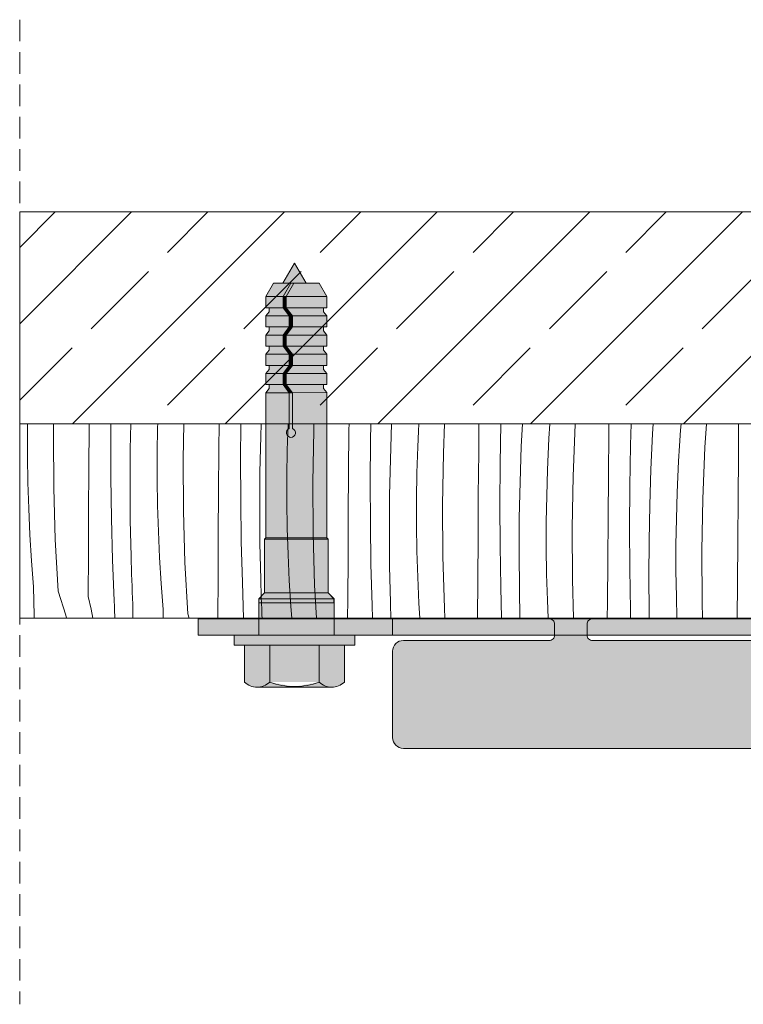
# Model space of a CAD drawing. Header units: millimetres. Extents: x -7814 to 55813, y 465 to 25965.
# Tile 85 of 112: x 47588 to 48258, y 17603 to 18515. Entities that reach past the tile are written whole.
import ezdxf

# ---------------------------------------------------------------- set-up
doc = ezdxf.new("R2010")
doc.units = ezdxf.units.MM
doc.linetypes.add('Hidden Line', pattern=[30, 20, -10])
for name, color, linetype, lineweight in [('2D - Ogolne2', 251, 'Continuous', 15), ('2D Drafting - General102', 254, 'Continuous', 13), ('2D Drafting - General121', 255, 'Continuous', 0), ('2D Drafting - General2', 251, 'Continuous', 15), ('2D Drafting - General81', 251, 'Continuous', 20)]:
    doc.layers.add(name, color=color, linetype=linetype, lineweight=lineweight)

# ---------------------------------------------------------------- blocks, each defined once
blk = doc.blocks.new('*X6')
at = {"layer": '2D Drafting - General81', "linetype": 'Continuous'}
for p, q in [((-50723.04, 70369.03), (-50722.94, 70375.19)), ((-50699.05, 70363.63), (-50698.85, 70375.19)), ((-50666.17, 70333.39), (-50665.88, 70372.74)), ((-50665.88, 70372.74), (-50665.86, 70375.19)), ((-50645.94, 70363.69), (-50645.87, 70375.19)), ((-50627.92, 70351.58), (-50627.44, 70375.19)), ((-50602.6, 70372), (-50602.51, 70375.19)), ((-50578.99, 70342.45), (-50578.42, 70375.19)), ((-50545.81, 70351.56), (-50545.62, 70375.19)), ((-50525.88, 70342.52), (-50525.68, 70375.19)), ((-50507.18, 70363.45), (-50506.79, 70375.19)), ((-50482.54, 70350.83), (-50481.81, 70374.97)), ((-50481.81, 70374.97), (-50481.8, 70375.19)), ((-50458.09, 70369.09), (-50457.84, 70375.19)), ((-50425.43, 70369.74), (-50425.39, 70375.19)), ((-50405.57, 70359.5), (-50405.31, 70375.19)), ((-50387.11, 70342.27), (-50386, 70375.19)), ((-50361.13, 70368.29), (-50360.77, 70375.19)), ((-50338.02, 70347.92), (-50336.9, 70375.19)), ((-50305.36, 70348.57), (-50305.14, 70375.19)), ((-50285.51, 70338.33), (-50284.89, 70375.19)), ((-50265.93, 70354.13), (-50264.93, 70375.19)), ((-50240.32, 70361.61), (-50239.5, 70375.19)), ((-50217.95, 70326.75), (-50215.99, 70374.53)), ((-50215.99, 70374.53), (-50215.95, 70375.19)), ((-50184.97, 70366.74), (-50184.9, 70375.19)), ((-50164.8, 70355.31), (-50164.26, 70375.19)), ((-50144.3, 70365.97), (-50143.73, 70375.19)), ((-50118.37, 70369.4), (-50117.91, 70375.19)), ((-50095.92, 70353.36), (-50094.51, 70375.19)), ((-50064.9, 70345.57), (-50064.65, 70375.19)), ((-50043.7, 70372.28), (-50043.59, 70375.19)), ((-50024.23, 70344.8), (-50022.37, 70375.19)), ((-49997.17, 70362.69), (-49996.07, 70375.19)), ((-49975.86, 70332.19), (-49973.08, 70375.19)), ((-49944.49, 70363.74), (-49944.39, 70375.19)), ((-49923.63, 70351.11), (-49922.72, 70375.19)), ((-49902.15, 70356.61), (-49900.76, 70375.19)), ((-49874.43, 70370.41), (-49873.93, 70375.19)), ((-49852.7, 70358.73), (-49851.25, 70375.19)), ((-49824.43, 70342.57), (-49824.13, 70375.19)), ((-49802.12, 70368.07), (-49802.65, 70375.19)), ((-49779.62, 70368.39), (-49778.86, 70375.19)), ((-49752.84, 70363.67), (-49750.75, 70375.19)), ((-49732.64, 70337.56), (-49729.31, 70375.19)), ((-49704.01, 70360.74), (-49703.86, 70375.19)), ((-49682.05, 70346.9), (-49684.16, 70375.19)), ((-49657.79, 70368.59), (-49657.81, 70375.19)), ((-49628.81, 70364.32), (-49627.56, 70375.19)), ((-49608.36, 70364.02), (-49607.11, 70375.19)), ((-49583.73, 70360.46), (-49583.56, 70375.19)), ((-49564.58, 70360.54), (-49565.55, 70375.19)), ((-49538.4, 70368.85), (-49539.14, 70375.19)), ((-49506.21, 70365.19), (-49505.71, 70375.19)), ((-49488.29, 70342.85), (-49484.66, 70375.19)), ((-49463.42, 70360.19), (-49463.22, 70375.19)), ((-49446.82, 70374.21), (-49446.87, 70375.19)), ((-49444.51, 70339.37), (-49446.82, 70374.21)), ((-49421.43, 70368.9), (-49422.91, 70375.19)), ((-49385.04, 70366.17), (-49385.18, 70375.19)), ((-49362.89, 70369.2), (-49362.19, 70375.19)), ((-50723.04, 70344.88), (-50723.04, 70369.03)), ((-50698.76, 70315.81), (-50699.05, 70363.63)), ((-50645.77, 70325.53), (-50645.94, 70363.69)), ((-50602.97, 70347.86), (-50602.6, 70372)), ((-50507.85, 70330.41), (-50507.18, 70363.45)), ((-50458.92, 70321.28), (-50458.09, 70369.09)), ((-50425.74, 70330.39), (-50425.43, 70369.74)), ((-50361.74, 70353.8), (-50361.13, 70368.29)), ((-50185.29, 70327.4), (-50184.97, 70366.74)), ((-50145.86, 70332.96), (-50144.3, 70365.97)), ((-50119.37, 70354.92), (-50118.37, 70369.4)), ((-50044.74, 70334.14), (-50043.7, 70372.28)), ((-49944.83, 70324.4), (-49944.49, 70363.74)), ((-49875.83, 70355.97), (-49874.43, 70370.41)), ((-49803.56, 70329.94), (-49802.12, 70368.07)), ((-49782.08, 70335.44), (-49779.62, 70368.39)), ((-49754.37, 70349.24), (-49752.84, 70363.67)), ((-49658.37, 70357.88), (-49657.79, 70368.59)), ((-49632.77, 70342.5), (-49628.81, 70364.32)), ((-49612.57, 70316.39), (-49608.36, 70364.02)), ((-49537.75, 70358.15), (-49538.4, 70368.85)), ((-49508.74, 70343.15), (-49506.21, 70365.19)), ((-49419.58, 70358.33), (-49421.43, 70368.9)), ((-49386.14, 70344.01), (-49385.04, 70366.17)), ((-49368.22, 70321.68), (-49362.89, 70369.2)), ((-50405.81, 70321.34), (-50405.57, 70359.5)), ((-50241.06, 70347.12), (-50240.32, 70361.61)), ((-50165.44, 70317.16), (-50164.8, 70355.31)), ((-50120.25, 70340.44), (-50119.37, 70354.92)), ((-49998.3, 70348.23), (-49997.17, 70362.69)), ((-49904.16, 70323.63), (-49902.15, 70356.61)), ((-49877.1, 70341.52), (-49875.83, 70355.97)), ((-49855.79, 70311.02), (-49852.7, 70358.73)), ((-49704.36, 70321.4), (-49704.01, 70360.74)), ((-49659.55, 70347.22), (-49658.37, 70357.88)), ((-49583.94, 70339.57), (-49583.73, 70360.46)), ((-49561.98, 70325.73), (-49564.58, 70360.54)), ((-49537.72, 70347.42), (-49537.75, 70358.15)), ((-49463.66, 70339.29), (-49463.42, 70360.19)), ((-49418.33, 70347.68), (-49419.58, 70358.33)), ((-50628.13, 70318.53), (-50627.92, 70351.58)), ((-50602.97, 70323.71), (-50602.97, 70347.86)), ((-50546.11, 70312.22), (-50545.81, 70351.56)), ((-50482.9, 70326.68), (-50482.54, 70350.83)), ((-50362.47, 70329.66), (-50361.74, 70353.8)), ((-50338.85, 70300.11), (-50338.02, 70347.92)), ((-50305.67, 70309.22), (-50305.36, 70348.57)), ((-50267.05, 70321.1), (-50265.93, 70354.13)), ((-50241.67, 70332.62), (-50241.06, 70347.12)), ((-50097.88, 70305.58), (-50095.92, 70353.36)), ((-50065.23, 70306.22), (-50064.9, 70345.57)), ((-49999.31, 70333.75), (-49998.3, 70348.23)), ((-49924.67, 70312.97), (-49923.63, 70351.11)), ((-49755.76, 70334.8), (-49754.37, 70349.24)), ((-49683.49, 70308.77), (-49682.05, 70346.9)), ((-49662.01, 70314.27), (-49659.55, 70347.22)), ((-49538.3, 70336.71), (-49537.72, 70347.42)), ((-49417.69, 70336.98), (-49418.33, 70347.68)), ((-50722.68, 70320.73), (-50723.04, 70344.88)), ((-50578.69, 70294.64), (-50578.99, 70342.45)), ((-50525.7, 70304.36), (-50525.88, 70342.52)), ((-50387.78, 70309.23), (-50387.11, 70342.27)), ((-50285.74, 70300.17), (-50285.51, 70338.33)), ((-50120.99, 70325.95), (-50120.25, 70340.44)), ((-50025.8, 70311.79), (-50024.23, 70344.8)), ((-49878.23, 70327.05), (-49877.1, 70341.52)), ((-49824.77, 70303.23), (-49824.43, 70342.57)), ((-49735.72, 70289.84), (-49732.64, 70337.56)), ((-49634.3, 70328.07), (-49632.77, 70342.5)), ((-49584.29, 70300.23), (-49583.94, 70339.57)), ((-49539.48, 70326.05), (-49538.3, 70336.71)), ((-49512.7, 70321.33), (-49508.74, 70343.15)), ((-49492.5, 70295.22), (-49488.29, 70342.85)), ((-49463.87, 70318.4), (-49463.66, 70339.29)), ((-49441.92, 70304.56), (-49444.51, 70339.37)), ((-49417.65, 70326.25), (-49417.69, 70336.98)), ((-49388.67, 70321.98), (-49386.14, 70344.01)), ((-50666.46, 70294.05), (-50666.17, 70333.39)), ((-50508.06, 70297.36), (-50507.85, 70330.41)), ((-50426.04, 70291.05), (-50425.74, 70330.39)), ((-50362.83, 70305.51), (-50362.47, 70329.66)), ((-50242.4, 70308.49), (-50241.67, 70332.62)), ((-50185.61, 70288.05), (-50185.29, 70327.4)), ((-50146.98, 70299.93), (-50145.86, 70332.96)), ((-50045.37, 70295.99), (-50044.74, 70334.14)), ((-50000.18, 70319.27), (-49999.31, 70333.75)), ((-49977.81, 70284.41), (-49975.86, 70332.19)), ((-49879.24, 70312.58), (-49878.23, 70327.05)), ((-49804.6, 70291.8), (-49803.56, 70329.94)), ((-49784.1, 70302.45), (-49782.08, 70335.44)), ((-49757.03, 70320.35), (-49755.76, 70334.8)), ((-49635.7, 70313.63), (-49634.3, 70328.07)), ((-50721.96, 70296.6), (-50722.68, 70320.73)), ((-50645.2, 70287.38), (-50645.77, 70325.53)), ((-50627.9, 70285.49), (-50628.13, 70318.53)), ((-50602.61, 70299.56), (-50602.97, 70323.71)), ((-50482.91, 70302.54), (-50482.9, 70326.68)), ((-50458.62, 70273.47), (-50458.92, 70321.28)), ((-50405.64, 70283.19), (-50405.81, 70321.34)), ((-50267.71, 70288.06), (-50267.05, 70321.1)), ((-50218.78, 70278.94), (-50217.95, 70326.75)), ((-50121.6, 70311.45), (-50120.99, 70325.95)), ((-50000.92, 70304.78), (-50000.18, 70319.27)), ((-49945.16, 70285.05), (-49944.83, 70324.4)), ((-49905.73, 70290.62), (-49904.16, 70323.63)), ((-49758.17, 70305.88), (-49757.03, 70320.35)), ((-49704.7, 70282.05), (-49704.36, 70321.4)), ((-49563.43, 70287.6), (-49561.98, 70325.73)), ((-49541.95, 70293.1), (-49539.48, 70326.05)), ((-49514.23, 70306.9), (-49512.7, 70321.33)), ((-49464.22, 70279.06), (-49463.87, 70318.4)), ((-49418.23, 70315.54), (-49417.65, 70326.25)), ((-49392.64, 70300.16), (-49388.67, 70321.98)), ((-49372.43, 70274.05), (-49368.22, 70321.68)), ((-50697.34, 70268.01), (-50698.76, 70315.81)), ((-50546.39, 70272.88), (-50546.11, 70312.22)), ((-50388, 70276.19), (-50387.78, 70309.23)), ((-50305.97, 70269.88), (-50305.67, 70309.22)), ((-50165.67, 70279), (-50165.44, 70317.16)), ((-50122.33, 70287.32), (-50121.6, 70311.45)), ((-50026.91, 70278.76), (-50025.8, 70311.79)), ((-49925.3, 70274.82), (-49924.67, 70312.97)), ((-49880.11, 70298.1), (-49879.24, 70312.58)), ((-49857.75, 70263.24), (-49855.79, 70311.02)), ((-49684.53, 70270.63), (-49683.49, 70308.77)), ((-49664.03, 70281.28), (-49662.01, 70314.27)), ((-49636.96, 70299.18), (-49635.7, 70313.63)), ((-49615.65, 70268.67), (-49612.57, 70316.39)), ((-49419.41, 70304.88), (-49418.23, 70315.54)), ((-50601.89, 70275.42), (-50602.61, 70299.56)), ((-50525.13, 70266.21), (-50525.7, 70304.36)), ((-50482.55, 70278.39), (-50482.91, 70302.54)), ((-50362.84, 70281.36), (-50362.83, 70305.51)), ((-50338.56, 70252.29), (-50338.85, 70300.11)), ((-50285.57, 70262.02), (-50285.74, 70300.17)), ((-50242.77, 70284.34), (-50242.4, 70308.49)), ((-50147.64, 70266.89), (-50146.98, 70299.93)), ((-50098.71, 70257.77), (-50097.88, 70305.58)), ((-50065.54, 70266.88), (-50065.23, 70306.22)), ((-50001.54, 70290.28), (-50000.92, 70304.78)), ((-49825.09, 70263.88), (-49824.77, 70303.23)), ((-49785.66, 70269.45), (-49784.1, 70302.45)), ((-49759.17, 70291.41), (-49758.17, 70305.88)), ((-49584.63, 70260.88), (-49584.29, 70300.23)), ((-49515.63, 70292.46), (-49514.23, 70306.9)), ((-49443.36, 70266.43), (-49441.92, 70304.56)), ((-49421.88, 70271.93), (-49419.41, 70304.88)), ((-49394.16, 70285.73), (-49392.64, 70300.16)), ((-50720.87, 70272.47), (-50721.96, 70296.6)), ((-50666.73, 70254.7), (-50666.46, 70294.05)), ((-50577.27, 70246.84), (-50578.69, 70294.64)), ((-50507.83, 70264.32), (-50508.06, 70297.36)), ((-50426.32, 70251.7), (-50426.04, 70291.05)), ((-50045.6, 70257.83), (-50045.37, 70295.99)), ((-49906.84, 70257.59), (-49905.73, 70290.62)), ((-49880.86, 70283.61), (-49880.11, 70298.1)), ((-49805.24, 70253.65), (-49804.6, 70291.8)), ((-49760.04, 70276.93), (-49759.17, 70291.41)), ((-49638.1, 70284.71), (-49636.96, 70299.18)), ((-49543.96, 70260.11), (-49541.95, 70293.1)), ((-49516.89, 70278.01), (-49515.63, 70292.46)), ((-49495.58, 70247.5), (-49492.5, 70295.22)), ((-50644.22, 70249.23), (-50645.2, 70287.38)), ((-50627.21, 70252.45), (-50627.9, 70285.49)), ((-50405.06, 70245.04), (-50405.64, 70283.19)), ((-50362.48, 70257.22), (-50362.84, 70281.36)), ((-50267.93, 70255.02), (-50267.71, 70288.06)), ((-50242.77, 70260.19), (-50242.77, 70284.34)), ((-50185.9, 70248.71), (-50185.61, 70288.05)), ((-50122.7, 70263.17), (-50122.33, 70287.32)), ((-50002.27, 70266.14), (-50001.54, 70290.28)), ((-49978.65, 70236.6), (-49977.81, 70284.41)), ((-49945.47, 70245.71), (-49945.16, 70285.05)), ((-49881.47, 70269.11), (-49880.86, 70283.61)), ((-49737.68, 70242.07), (-49735.72, 70289.84)), ((-49705.02, 70242.71), (-49704.7, 70282.05)), ((-49665.59, 70248.27), (-49664.03, 70281.28)), ((-49639.1, 70270.24), (-49638.1, 70284.71)), ((-49564.46, 70249.45), (-49563.43, 70287.6)), ((-49395.56, 70271.29), (-49394.16, 70285.73)), ((-50719.43, 70248.37), (-50720.87, 70272.47)), ((-50600.81, 70251.3), (-50601.89, 70275.42)), ((-50546.66, 70233.53), (-50546.39, 70272.88)), ((-50481.82, 70254.25), (-50482.55, 70278.39)), ((-50457.2, 70225.67), (-50458.62, 70273.47)), ((-50387.76, 70243.14), (-50388, 70276.19)), ((-50218.49, 70231.12), (-50218.78, 70278.94)), ((-50165.5, 70240.85), (-50165.67, 70279)), ((-50027.58, 70245.72), (-50026.91, 70278.76)), ((-49925.54, 70236.66), (-49925.3, 70274.82)), ((-49760.79, 70262.44), (-49760.04, 70276.93)), ((-49518.03, 70263.54), (-49516.89, 70278.01)), ((-49464.56, 70239.71), (-49464.22, 70279.06)), ((-49375.52, 70226.33), (-49372.43, 70274.05)), ((-50694.79, 70220.26), (-50697.34, 70268.01)), ((-50524.15, 70228.06), (-50525.13, 70266.21)), ((-50507.14, 70231.28), (-50507.83, 70264.32)), ((-50306.26, 70230.53), (-50305.97, 70269.88)), ((-50147.86, 70233.85), (-50147.64, 70266.89)), ((-50122.7, 70239.02), (-50122.7, 70263.17)), ((-50065.84, 70227.54), (-50065.54, 70266.88)), ((-50002.63, 70242), (-50002.27, 70266.14)), ((-49882.2, 70244.97), (-49881.47, 70269.11)), ((-49858.58, 70215.43), (-49857.75, 70263.24)), ((-49825.4, 70224.54), (-49825.09, 70263.88)), ((-49786.78, 70236.42), (-49785.66, 70269.45)), ((-49685.17, 70232.47), (-49684.53, 70270.63)), ((-49639.98, 70255.76), (-49639.1, 70270.24)), ((-49617.61, 70220.9), (-49615.65, 70268.67)), ((-49519.04, 70249.07), (-49518.03, 70263.54)), ((-49444.4, 70228.28), (-49443.36, 70266.43)), ((-49423.89, 70238.94), (-49421.88, 70271.93)), ((-49396.83, 70256.83), (-49395.56, 70271.29)), ((-50666.98, 70215.36), (-50666.73, 70254.7)), ((-50480.74, 70230.13), (-50481.82, 70254.25)), ((-50361.76, 70233.08), (-50362.48, 70257.22)), ((-50284.99, 70223.86), (-50285.57, 70262.02)), ((-50267.69, 70221.97), (-50267.93, 70255.02)), ((-50242.41, 70236.05), (-50242.77, 70260.19)), ((-50098.42, 70209.95), (-50098.71, 70257.77)), ((-50045.43, 70219.67), (-50045.6, 70257.83)), ((-49907.51, 70224.55), (-49906.84, 70257.59)), ((-49761.4, 70247.94), (-49760.79, 70262.44)), ((-49640.72, 70241.26), (-49639.98, 70255.76)), ((-49584.96, 70221.54), (-49584.63, 70260.88)), ((-49545.52, 70227.1), (-49543.96, 70260.11)), ((-49397.96, 70242.37), (-49396.83, 70256.83)), ((-50717.62, 70224.29), (-50719.43, 70248.37)), ((-50642.84, 70211.1), (-50644.22, 70249.23)), ((-50627.05, 70246.9), (-50627.21, 70252.45)), ((-50626.88, 70241.35), (-50627.05, 70246.9)), ((-50599.36, 70227.2), (-50600.81, 70251.3)), ((-50574.72, 70199.09), (-50577.27, 70246.84)), ((-50426.59, 70212.36), (-50426.32, 70251.7)), ((-50404.09, 70206.89), (-50405.06, 70245.04)), ((-50337.13, 70204.5), (-50338.56, 70252.29)), ((-50186.19, 70209.36), (-50185.9, 70248.71)), ((-50027.79, 70212.68), (-50027.58, 70245.72)), ((-49945.77, 70206.36), (-49945.47, 70245.71)), ((-49882.56, 70220.83), (-49882.2, 70244.97)), ((-49805.47, 70215.49), (-49805.24, 70253.65)), ((-49762.13, 70223.8), (-49761.4, 70247.94)), ((-49666.71, 70215.25), (-49665.59, 70248.27)), ((-49565.1, 70211.3), (-49564.46, 70249.45)), ((-49519.91, 70234.58), (-49519.04, 70249.07)), ((-49497.54, 70199.72), (-49495.58, 70247.5)), ((-50626.7, 70235.8), (-50626.88, 70241.35)), ((-50626.5, 70230.25), (-50626.7, 70235.8)), ((-50387.08, 70210.1), (-50387.76, 70243.14)), ((-50241.69, 70211.91), (-50242.41, 70236.05)), ((-50164.93, 70202.69), (-50165.5, 70240.85)), ((-50122.34, 70214.88), (-50122.7, 70239.02)), ((-50002.63, 70217.85), (-50002.63, 70242)), ((-49978.39, 70195.19), (-49978.65, 70236.6)), ((-49925.37, 70198.5), (-49925.54, 70236.66)), ((-49787.44, 70203.38), (-49786.78, 70236.42)), ((-49738.5, 70195.19), (-49737.68, 70242.07)), ((-49705.34, 70203.37), (-49705.02, 70242.71)), ((-49641.33, 70226.77), (-49640.72, 70241.26)), ((-49464.89, 70200.37), (-49464.56, 70239.71)), ((-49425.46, 70205.93), (-49423.89, 70238.94)), ((-49398.97, 70227.9), (-49397.96, 70242.37)), ((-50626.29, 70224.7), (-50626.5, 70230.25)), ((-50597.55, 70203.11), (-50599.36, 70227.2)), ((-50546.91, 70195.19), (-50546.66, 70233.53)), ((-50522.96, 70195.19), (-50524.15, 70228.06)), ((-50506.98, 70225.73), (-50507.14, 70231.28)), ((-50479.29, 70206.02), (-50480.74, 70230.13)), ((-50360.67, 70208.96), (-50361.76, 70233.08)), ((-50306.5, 70195.19), (-50306.26, 70230.53)), ((-50217.42, 70195.19), (-50218.49, 70231.12)), ((-50147.63, 70200.8), (-50147.86, 70233.85)), ((-50066.07, 70195.19), (-50065.84, 70227.54)), ((-49685.4, 70195.19), (-49685.17, 70232.47)), ((-49642.06, 70202.63), (-49641.33, 70226.77)), ((-49546.6, 70195.19), (-49545.52, 70227.1)), ((-49520.65, 70220.09), (-49519.91, 70234.58)), ((-49444.95, 70195.19), (-49444.4, 70228.28)), ((-49399.84, 70213.41), (-49398.97, 70227.9)), ((-50717.35, 70210.97), (-50717.62, 70224.29)), ((-50694.79, 70220.26), (-50687.56, 70197.88)), ((-50626.07, 70219.15), (-50626.29, 70224.7)), ((-50625.83, 70213.61), (-50626.07, 70219.15)), ((-50506.81, 70220.18), (-50506.98, 70225.73)), ((-50506.63, 70214.63), (-50506.81, 70220.18)), ((-50455.57, 70195.19), (-50457.2, 70225.67)), ((-50284.26, 70195.19), (-50284.99, 70223.86)), ((-50267.14, 70195.19), (-50267.69, 70221.97)), ((-50045.06, 70195.19), (-50045.43, 70219.67)), ((-50002.3, 70195.19), (-50002.63, 70217.85)), ((-49907.7, 70195.19), (-49907.51, 70224.55)), ((-49882.57, 70196.68), (-49882.56, 70220.83)), ((-49825.63, 70195.19), (-49825.4, 70224.54)), ((-49762.5, 70199.66), (-49762.13, 70223.8)), ((-49618.06, 70195.19), (-49617.61, 70220.9)), ((-49585.16, 70195.19), (-49584.96, 70221.54)), ((-49521.27, 70205.6), (-49520.65, 70220.09)), ((-49376.79, 70195.19), (-49375.52, 70226.33)), ((-50716.99, 70197.65), (-50717.35, 70210.97)), ((-50666.98, 70215.36), (-50664.27, 70203.39)), ((-50642.64, 70206.43), (-50642.84, 70211.1)), ((-50625.58, 70208.06), (-50625.83, 70213.61)), ((-50506.43, 70209.08), (-50506.63, 70214.63)), ((-50506.22, 70203.53), (-50506.43, 70209.08)), ((-50426.7, 70195.19), (-50426.59, 70212.36)), ((-50386.92, 70204.55), (-50387.08, 70210.1)), ((-50359.84, 70195.19), (-50360.67, 70208.96)), ((-50240.94, 70195.19), (-50241.69, 70211.91)), ((-50186.28, 70195.19), (-50186.19, 70209.36)), ((-50121.75, 70195.19), (-50122.34, 70214.88)), ((-50097.98, 70195.19), (-50098.42, 70209.95)), ((-50027.67, 70195.19), (-50027.79, 70212.68)), ((-49858.45, 70195.19), (-49858.58, 70215.43)), ((-49805.38, 70195.19), (-49805.47, 70215.49)), ((-49667.11, 70195.19), (-49666.71, 70215.25)), ((-49565.2, 70195.19), (-49565.1, 70211.3)), ((-49400.58, 70198.92), (-49399.84, 70213.41)), ((-50664.27, 70203.39), (-50662.56, 70195.19)), ((-50642.44, 70201.75), (-50642.64, 70206.43)), ((-50642.23, 70197.08), (-50642.44, 70201.75)), ((-50625.43, 70195.19), (-50625.58, 70208.06)), ((-50597.39, 70195.19), (-50597.55, 70203.11)), ((-50506, 70197.98), (-50506.22, 70203.53)), ((-50478.48, 70195.19), (-50479.29, 70206.02)), ((-50403.66, 70195.19), (-50404.09, 70206.89)), ((-50386.75, 70199), (-50386.92, 70204.55)), ((-50336.64, 70195.19), (-50337.13, 70204.5)), ((-50164.73, 70195.19), (-50164.93, 70202.69)), ((-50147.51, 70195.19), (-50147.63, 70200.8)), ((-49945.85, 70195.19), (-49945.77, 70206.36)), ((-49787.49, 70195.19), (-49787.44, 70203.38)), ((-49762.5, 70195.19), (-49762.5, 70199.66)), ((-49705.4, 70195.19), (-49705.34, 70203.37)), ((-49642.17, 70195.19), (-49642.06, 70202.63)), ((-49521.58, 70195.19), (-49521.27, 70205.6)), ((-49497.62, 70195.19), (-49497.54, 70199.72)), ((-49464.93, 70195.19), (-49464.89, 70200.37)), ((-49425.82, 70195.19), (-49425.46, 70205.93)), ((-50716.9, 70195.19), (-50716.99, 70197.65)), ((-50687.56, 70197.88), (-50686.83, 70195.19)), ((-50642.14, 70195.19), (-50642.23, 70197.08)), ((-50574.72, 70199.09), (-50573.46, 70195.19)), ((-50505.88, 70195.19), (-50506, 70197.98)), ((-50386.62, 70195.19), (-50386.75, 70199)), ((-49925.32, 70195.19), (-49925.37, 70198.5)), ((-49882.54, 70195.19), (-49882.57, 70196.68)), ((-49400.74, 70195.19), (-49400.58, 70198.92))]:
    blk.add_line(p, q, dxfattribs=at)
blk = doc.blocks.new('Wype_nienie_17')
at = {"layer": '2D Drafting - General2', "linetype": 'Continuous'}
for p, q in [((-49348.21, 70375.19), (-50730.28, 70375.19)), ((-50730.28, 70375.19), (-50730.28, 70195.19)), ((-49348.21, 70195.19), (-49348.21, 70375.19)), ((-50730.28, 70195.19), (-49348.21, 70195.19))]:
    blk.add_line(p, q, dxfattribs=at)
at = {"layer": '2D Drafting - General81', "linetype": 'Continuous'}
blk.add_blockref('*X6', (0, 0), dxfattribs=at)

msp = doc.modelspace()

# ---------------------------------------------------------------- hatches: boundary and pattern name
at = {"layer": '2D Drafting - General102', "linetype": 'Continuous'}
msp.add_hatch(color=256, dxfattribs=at).paths.add_polyline_path([(48813.53, 17959.78), (47753.53, 17959.78), (47753.53, 17944.78), (48033.53, 17944.78), (48090.07, 17944.78), (48813.53, 17944.78)])
h = msp.add_hatch(color=256, dxfattribs=at)
edge = h.paths.add_edge_path()
edge.add_arc((47943.53, 17929.78), 10, 90, 180, ccw=False)
edge.add_line((47943.53, 17939.78), (48078.53, 17939.78))
edge.add_arc((48078.53, 17944.78), 5, 270, 360)
edge.add_line((48083.53, 17944.78), (48083.53, 17954.78))
edge.add_arc((48078.53, 17954.78), 5, 0, 90)
edge.add_line((48078.53, 17959.78), (48118.53, 17959.78))
edge.add_arc((48118.53, 17954.78), 5, 90, 180)
edge.add_line((48113.53, 17954.78), (48113.53, 17944.78))
edge.add_arc((48118.53, 17944.78), 5, 180, 270)
edge.add_line((48118.53, 17939.78), (48448.53, 17939.78))
edge.add_arc((48448.53, 17944.78), 5, 270, 360)
edge.add_line((48453.53, 17944.78), (48453.53, 17954.78))
edge.add_arc((48448.53, 17954.78), 5, 0, 90)
edge.add_line((48448.53, 17959.78), (48488.53, 17959.78))
edge.add_arc((48488.53, 17954.78), 5, 90, 180)
edge.add_line((48483.53, 17954.78), (48483.53, 17944.78))
edge.add_arc((48488.53, 17944.78), 5, 180, 270)
edge.add_line((48488.53, 17939.78), (48623.53, 17939.78))
edge.add_arc((48623.53, 17929.78), 10, 0, 90, ccw=False)
edge.add_line((48633.53, 17929.78), (48633.53, 17849.78))
edge.add_arc((48623.53, 17849.78), 10, -90, 0, ccw=False)
edge.add_line((48623.53, 17839.78), (47943.53, 17839.78))
edge.add_arc((47943.53, 17849.78), 10, 180, 270, ccw=False)
edge.add_line((47933.53, 17849.78), (47933.53, 17929.78))
at = {"layer": '2D Drafting - General121', "linetype": 'Continuous'}
for points in [[(47842.64, 18289.37), (47853.45, 18270.64), (47831.83, 18270.64)], [(47839.26, 18270.64), (47832.12, 18258.26), (47816.21, 18258.25), (47823.36, 18270.63)], [(47842.22, 18270.64), (47835.08, 18258.26), (47832.12, 18258.26), (47839.26, 18270.64)], [(47865.41, 18270.64), (47872.56, 18258.27), (47835.08, 18258.26), (47842.22, 18270.64)], [(47832.12, 18247.9), (47816.21, 18247.9), (47816.21, 18258.25), (47832.12, 18258.26)], [(47832.12, 18247.9), (47832.12, 18258.26), (47835.08, 18258.26), (47835.08, 18247.9)], [(47872.57, 18247.91), (47835.08, 18247.9), (47835.08, 18258.26), (47872.56, 18258.27)], [(47819.17, 18247.9), (47832.12, 18247.9), (47837.87, 18240.46), (47816.21, 18240.45), (47819.17, 18244.2)], [(47837.87, 18240.46), (47832.12, 18247.9), (47835.08, 18247.9), (47840.83, 18240.46)], [(47869.61, 18247.91), (47869.61, 18244.21), (47872.57, 18240.47), (47840.83, 18240.46), (47835.08, 18247.9)], [(47816.21, 18240.45), (47837.87, 18240.46), (47837.87, 18230.1), (47816.22, 18230.1)], [(47837.87, 18230.1), (47837.87, 18240.46), (47840.83, 18240.46), (47840.83, 18230.11)], [(47872.57, 18240.47), (47872.57, 18230.11), (47840.83, 18230.11), (47840.83, 18240.46)], [(47819.18, 18230.1), (47837.87, 18230.1), (47832.13, 18222.66), (47816.22, 18222.66), (47819.18, 18226.4)], [(47840.83, 18230.11), (47835.09, 18222.66), (47832.13, 18222.66), (47837.87, 18230.1)], [(47869.61, 18230.11), (47869.61, 18226.41), (47872.57, 18222.67), (47835.09, 18222.66), (47840.83, 18230.11)], [(47816.22, 18222.66), (47832.13, 18222.66), (47832.13, 18212.31), (47816.22, 18212.3)], [(47835.09, 18222.66), (47835.09, 18212.31), (47832.13, 18212.31), (47832.13, 18222.66)], [(47872.57, 18222.67), (47872.58, 18212.32), (47835.09, 18212.31), (47835.09, 18222.66)], [(47837.88, 18204.87), (47816.22, 18204.86), (47819.18, 18208.61), (47819.18, 18212.3), (47832.13, 18212.31)], [(47835.09, 18212.31), (47840.84, 18204.87), (47837.88, 18204.87), (47832.13, 18212.31)], [(47869.62, 18212.32), (47869.62, 18208.62), (47872.58, 18204.88), (47840.84, 18204.87), (47835.09, 18212.31)], [(47816.22, 18204.86), (47837.88, 18204.87), (47837.88, 18194.51), (47816.23, 18194.51)], [(47837.88, 18194.51), (47837.88, 18204.87), (47840.84, 18204.87), (47840.84, 18194.51)], [(47872.58, 18194.52), (47840.84, 18194.51), (47840.84, 18204.87), (47872.58, 18204.88)], [(47819.18, 18194.51), (47837.88, 18194.51), (47832.14, 18187.07), (47816.23, 18187.06), (47819.19, 18190.81)], [(47840.84, 18194.51), (47835.1, 18187.07), (47832.14, 18187.07), (47837.88, 18194.51)], [(47869.62, 18194.52), (47869.62, 18190.82), (47872.58, 18187.08), (47835.1, 18187.07), (47840.84, 18194.51)], [(47816.23, 18187.06), (47832.14, 18187.07), (47832.14, 18176.71), (47816.23, 18176.71)], [(47832.14, 18176.71), (47832.14, 18187.07), (47835.1, 18187.07), (47835.1, 18176.71)], [(47872.58, 18176.72), (47835.1, 18176.71), (47835.1, 18187.07), (47872.58, 18187.08)], [(47819.19, 18176.71), (47832.14, 18176.71), (47837.89, 18169.27), (47816.23, 18169.27), (47819.19, 18173.01)], [(47837.89, 18169.27), (47832.14, 18176.71), (47835.1, 18176.71), (47840.85, 18169.27)], [(47869.63, 18176.72), (47869.63, 18173.02), (47872.59, 18169.28), (47840.85, 18169.27), (47835.1, 18176.71)], [(47873.87, 18033.62), (47815.02, 18033.6), (47816.27, 18034.85), (47872.62, 18034.86)], [(47873.88, 17983.88), (47815.03, 17983.86), (47815.02, 18033.6), (47873.87, 18033.62)], [(47879.2, 17978.29), (47809.62, 17978.27), (47809.62, 17978.45), (47815.03, 17983.86), (47873.78, 17983.88), (47879.2, 17978.46)], [(47879.2, 17974.77), (47846.49, 17974.77), (47809.62, 17974.76), (47809.62, 17978.27), (47879.2, 17978.29)], [(47879.29, 17974.77), (47879.3, 17944.77), (47842.62, 17944.77), (47809.63, 17944.76), (47809.62, 17974.76), (47846.49, 17974.77)], [(47879.3, 17944.77), (47842.62, 17944.77), (47809.63, 17944.76), (47809.62, 17974.76), (47845.54, 17974.77), (47879.29, 17974.77)], [(47842.62, 17944.77), (47898.54, 17944.78), (47898.55, 17935.46), (47842.63, 17935.45), (47786.71, 17935.43), (47786.7, 17944.75)]]:
    msp.add_hatch(color=256, dxfattribs=at).paths.add_polyline_path(points)
h = msp.add_hatch(color=256, dxfattribs=at)
edge = h.paths.add_edge_path()
edge.add_line((47872.62, 18034.86), (47816.27, 18034.85))
edge.add_line((47816.27, 18034.85), (47816.23, 18169.27))
edge.add_line((47816.23, 18169.27), (47837.89, 18169.27))
edge.add_line((47837.89, 18169.27), (47837.9, 18135.96))
edge.add_arc((47839.38, 18132.05), 4.18, 110.71579, 429.31257)
edge.add_line((47840.86, 18135.97), (47840.85, 18169.27))
edge.add_line((47840.85, 18169.27), (47872.59, 18169.28))
edge.add_line((47872.59, 18169.28), (47872.62, 18034.86))
h = msp.add_hatch(color=256, dxfattribs=at)
edge = h.paths.add_edge_path()
edge.add_line((47840.85, 18169.27), (47840.86, 18135.97))
edge.add_arc((47839.38, 18132.05), 4.18, -249.28421, 69.31257, ccw=False)
edge.add_line((47837.9, 18135.96), (47837.89, 18169.27))
edge.add_line((47837.89, 18169.27), (47840.85, 18169.27))
h = msp.add_hatch(color=256, dxfattribs=at)
edge = h.paths.add_edge_path()
edge.add_line((47819.71, 17935.44), (47819.72, 17901.27))
edge.add_arc((47808.07, 17912.7), 16.33, 224.49223, 315.53613, ccw=False)
edge.add_line((47796.42, 17901.26), (47796.42, 17935.43))
edge.add_line((47796.42, 17935.43), (47819.71, 17935.44))
h = msp.add_hatch(color=256, dxfattribs=at)
edge = h.paths.add_edge_path()
edge.add_line((47865.54, 17935.45), (47865.55, 17901.28))
edge.add_arc((47842.62, 17960.58), 63.58, 270.01418, 291.1362, ccw=False)
edge.add_arc((47842.62, 17960.58), 63.58, 248.89216, 270.01418, ccw=False)
edge.add_line((47819.72, 17901.27), (47819.71, 17935.44))
edge.add_line((47819.71, 17935.44), (47842.63, 17935.45))
edge.add_line((47842.63, 17935.45), (47865.54, 17935.45))
h = msp.add_hatch(color=256, dxfattribs=at)
edge = h.paths.add_edge_path()
edge.add_line((47888.84, 17935.46), (47888.85, 17901.28))
edge.add_arc((47877.19, 17912.72), 16.33, 224.49223, 315.53613, ccw=False)
edge.add_line((47865.55, 17901.28), (47865.54, 17935.45))
edge.add_line((47865.54, 17935.45), (47888.84, 17935.46))
h = msp.add_hatch(color=256, dxfattribs=at)
edge = h.paths.add_edge_path()
edge.add_arc((47842.62, 17960.58), 63.58, 270.01418, 291.1362)
edge.add_arc((47877.19, 17912.72), 16.33, 224.49223, 270.01418)
edge.add_line((47877.2, 17896.39), (47808.07, 17896.38))
edge.add_arc((47808.07, 17912.7), 16.33, 270.01418, 315.53613)
edge.add_arc((47842.62, 17960.58), 63.58, 248.89216, 270.01418)
at = {"layer": '2D Drafting - General81', "linetype": 'Continuous'}
h = msp.add_hatch(dxfattribs=at)
h.set_pattern_fill('SOLID___DASHED', color=256, style=0, pattern_type=2)
h.set_pattern_definition([(45, (98318.56, -52234.74), (-70.71068, 70.71068), []), (45, (98283.2, -52199.39), (-70.71068, 70.71068), [75, -25])])
h.paths.add_polyline_path([(47588.27, 18336.68), (48970.35, 18336.68), (48970.35, 18140.45), (47588.27, 18140.45)])

# ---------------------------------------------------------------- linework, layer by layer
at = {"layer": '2D - Ogolne2', "linetype": 'Continuous'}
for p, q in [((47831.83, 18270.64), (47842.64, 18289.37)), ((47853.45, 18270.64), (47842.64, 18289.37)), ((47823.36, 18270.63), (47816.21, 18258.25)), ((47823.36, 18270.63), (47865.41, 18270.64)), ((47839.26, 18270.64), (47832.12, 18258.26)), ((47842.22, 18270.64), (47835.08, 18258.26)), ((47865.41, 18270.64), (47872.56, 18258.27)), ((47816.21, 18258.25), (47872.56, 18258.27)), ((47816.21, 18258.25), (47816.21, 18247.9)), ((47832.12, 18258.26), (47832.12, 18247.9)), ((47835.08, 18258.26), (47835.08, 18247.9)), ((47872.56, 18258.27), (47872.57, 18247.91)), ((47816.21, 18247.9), (47872.57, 18247.91)), ((47819.17, 18247.9), (47819.17, 18244.2)), ((47832.12, 18247.9), (47837.87, 18240.46)), ((47835.08, 18247.9), (47840.83, 18240.46)), ((47869.61, 18247.91), (47869.61, 18244.21)), ((47819.17, 18244.2), (47816.21, 18240.45)), ((47816.21, 18240.45), (47872.57, 18240.47)), ((47816.21, 18240.45), (47816.22, 18230.1)), ((47837.87, 18240.46), (47837.87, 18230.1)), ((47840.83, 18240.46), (47840.83, 18230.11)), ((47869.61, 18244.21), (47872.57, 18240.47)), ((47872.57, 18240.47), (47872.57, 18230.11)), ((47816.22, 18230.1), (47872.57, 18230.11)), ((47816.22, 18230.1), (47819.18, 18230.1)), ((47819.18, 18230.1), (47819.18, 18226.4)), ((47837.87, 18230.1), (47832.13, 18222.66)), ((47840.83, 18230.11), (47835.09, 18222.66)), ((47869.61, 18230.11), (47869.61, 18226.41)), ((47872.57, 18230.11), (47869.61, 18230.11)), ((47819.18, 18226.4), (47816.22, 18222.66)), ((47816.22, 18222.66), (47872.57, 18222.67)), ((47816.22, 18222.66), (47816.22, 18212.3)), ((47832.13, 18222.66), (47832.13, 18212.31)), ((47835.09, 18222.66), (47835.09, 18212.31)), ((47869.61, 18226.41), (47872.57, 18222.67)), ((47872.57, 18222.67), (47872.58, 18212.32)), ((47816.22, 18212.3), (47872.58, 18212.32)), ((47816.22, 18212.3), (47819.18, 18212.3)), ((47819.18, 18212.3), (47819.18, 18208.61)), ((47832.13, 18212.31), (47837.88, 18204.87)), ((47835.09, 18212.31), (47840.84, 18204.87)), ((47869.62, 18212.32), (47869.62, 18208.62)), ((47872.58, 18212.32), (47869.62, 18212.32)), ((47819.18, 18208.61), (47816.22, 18204.86)), ((47816.22, 18204.86), (47872.58, 18204.88)), ((47816.22, 18204.86), (47816.23, 18194.51)), ((47837.88, 18204.87), (47837.88, 18194.51)), ((47840.84, 18204.87), (47840.84, 18194.51)), ((47869.62, 18208.62), (47872.58, 18204.88)), ((47872.58, 18204.88), (47872.58, 18194.52)), ((47816.23, 18194.51), (47872.58, 18194.52)), ((47816.23, 18194.51), (47819.18, 18194.51)), ((47819.18, 18194.51), (47819.19, 18190.81)), ((47837.88, 18194.51), (47832.14, 18187.07)), ((47840.84, 18194.51), (47835.1, 18187.07)), ((47869.62, 18194.52), (47869.62, 18190.82)), ((47872.58, 18194.52), (47869.62, 18194.52)), ((47819.19, 18190.81), (47816.23, 18187.06)), ((47816.23, 18187.06), (47872.58, 18187.08)), ((47816.23, 18187.06), (47816.23, 18176.71)), ((47832.14, 18187.07), (47832.14, 18176.71)), ((47835.1, 18187.07), (47835.1, 18176.71)), ((47869.62, 18190.82), (47872.58, 18187.08)), ((47872.58, 18187.08), (47872.58, 18176.72)), ((47816.23, 18176.71), (47872.58, 18176.72)), ((47816.23, 18176.71), (47819.19, 18176.71)), ((47819.19, 18176.71), (47819.19, 18173.01)), ((47832.14, 18176.71), (47837.89, 18169.27)), ((47835.1, 18176.71), (47840.85, 18169.27)), ((47869.63, 18176.72), (47869.63, 18173.02)), ((47872.58, 18176.72), (47869.63, 18176.72)), ((47819.19, 18173.01), (47816.23, 18169.27)), ((47816.23, 18169.27), (47872.59, 18169.28)), ((47816.23, 18169.27), (47816.27, 18034.85)), ((47837.89, 18169.27), (47837.9, 18135.96)), ((47840.85, 18169.27), (47840.86, 18135.97)), ((47869.63, 18173.02), (47872.59, 18169.28)), ((47872.59, 18169.28), (47872.62, 18034.86)), ((47816.27, 18034.85), (47815.02, 18033.6)), ((47815.02, 18033.6), (47873.87, 18033.62)), ((47815.02, 18033.6), (47815.03, 17983.86)), ((47872.62, 18034.86), (47816.27, 18034.85)), ((47872.62, 18034.86), (47873.87, 18033.62)), ((47873.87, 18033.62), (47873.88, 17983.88)), ((47815.03, 17983.86), (47809.62, 17978.45)), ((47815.03, 17983.86), (47873.88, 17983.88)), ((47873.88, 17983.88), (47879.29, 17978.46)), ((47809.62, 17978.45), (47809.62, 17974.76)), ((47809.62, 17974.76), (47846.49, 17974.77)), ((47879.29, 17974.77), (47845.54, 17974.77)), ((47879.29, 17978.46), (47879.29, 17974.77))]:
    msp.add_line(p, q, dxfattribs=at)
msp.add_arc((47839.38, 18132.05), 4.18, 110.71579, 69.31257, dxfattribs=at)
at = {"layer": '2D Drafting - General2', "linetype": 'Hidden Line'}
msp.add_line((47588.27, 18514.71), (47588.27, 17602.8), dxfattribs=at)
at = {"layer": '2D Drafting - General2', "linetype": 'Continuous'}
for p, q in [((47809.63, 17944.76), (47809.62, 17974.76)), ((47879.3, 17944.77), (47879.29, 17974.77)), ((47753.53, 17959.78), (48813.53, 17959.78)), ((47753.53, 17959.78), (47753.53, 17944.78)), ((47933.53, 17959.78), (47933.53, 17944.78)), ((47753.53, 17944.78), (48813.53, 17944.78)), ((47786.7, 17944.75), (47842.62, 17944.77)), ((47786.71, 17935.43), (47786.7, 17944.75)), ((47898.54, 17944.78), (47842.62, 17944.77)), ((47898.55, 17935.46), (47898.54, 17944.78)), ((47842.63, 17935.45), (47786.71, 17935.43)), ((47796.42, 17901.26), (47796.42, 17935.43)), ((47819.72, 17901.27), (47819.71, 17935.44)), ((47842.63, 17935.45), (47898.55, 17935.46)), ((47865.55, 17901.28), (47865.54, 17935.45)), ((47888.85, 17901.28), (47888.84, 17935.46)), ((47877.2, 17896.39), (47808.07, 17896.38))]:
    msp.add_line(p, q, dxfattribs=at)
at = {"layer": '2D Drafting - General2', "linetype": 'Continuous', "flags": 128}
for points in [[(47588.27, 18336.68), (48970.35, 18336.68), (48970.35, 18140.45), (47588.27, 18140.45)], [(47842.64, 18289.37), (47853.45, 18270.64), (47831.83, 18270.64)], [(47839.26, 18270.64), (47832.12, 18258.26), (47816.21, 18258.25), (47823.36, 18270.63)], [(47842.22, 18270.64), (47835.08, 18258.26), (47832.12, 18258.26), (47839.26, 18270.64)], [(47865.41, 18270.64), (47872.56, 18258.27), (47835.08, 18258.26), (47842.22, 18270.64)], [(47832.12, 18247.9), (47816.21, 18247.9), (47816.21, 18258.25), (47832.12, 18258.26)], [(47832.12, 18247.9), (47832.12, 18258.26), (47835.08, 18258.26), (47835.08, 18247.9)], [(47872.57, 18247.91), (47835.08, 18247.9), (47835.08, 18258.26), (47872.56, 18258.27)], [(47819.17, 18247.9), (47832.12, 18247.9), (47837.87, 18240.46), (47816.21, 18240.45), (47819.17, 18244.2)], [(47837.87, 18240.46), (47832.12, 18247.9), (47835.08, 18247.9), (47840.83, 18240.46)], [(47869.61, 18247.91), (47869.61, 18244.21), (47872.57, 18240.47), (47840.83, 18240.46), (47835.08, 18247.9)], [(47816.21, 18240.45), (47837.87, 18240.46), (47837.87, 18230.1), (47816.22, 18230.1)], [(47837.87, 18230.1), (47837.87, 18240.46), (47840.83, 18240.46), (47840.83, 18230.11)], [(47872.57, 18240.47), (47872.57, 18230.11), (47840.83, 18230.11), (47840.83, 18240.46)], [(47819.18, 18230.1), (47837.87, 18230.1), (47832.13, 18222.66), (47816.22, 18222.66), (47819.18, 18226.4)], [(47840.83, 18230.11), (47835.09, 18222.66), (47832.13, 18222.66), (47837.87, 18230.1)], [(47869.61, 18230.11), (47869.61, 18226.41), (47872.57, 18222.67), (47835.09, 18222.66), (47840.83, 18230.11)], [(47816.22, 18222.66), (47832.13, 18222.66), (47832.13, 18212.31), (47816.22, 18212.3)], [(47835.09, 18222.66), (47835.09, 18212.31), (47832.13, 18212.31), (47832.13, 18222.66)], [(47872.57, 18222.67), (47872.58, 18212.32), (47835.09, 18212.31), (47835.09, 18222.66)], [(47837.88, 18204.87), (47816.22, 18204.86), (47819.18, 18208.61), (47819.18, 18212.3), (47832.13, 18212.31)], [(47835.09, 18212.31), (47840.84, 18204.87), (47837.88, 18204.87), (47832.13, 18212.31)], [(47869.62, 18212.32), (47869.62, 18208.62), (47872.58, 18204.88), (47840.84, 18204.87), (47835.09, 18212.31)], [(47816.22, 18204.86), (47837.88, 18204.87), (47837.88, 18194.51), (47816.23, 18194.51)], [(47837.88, 18194.51), (47837.88, 18204.87), (47840.84, 18204.87), (47840.84, 18194.51)], [(47872.58, 18194.52), (47840.84, 18194.51), (47840.84, 18204.87), (47872.58, 18204.88)], [(47819.18, 18194.51), (47837.88, 18194.51), (47832.14, 18187.07), (47816.23, 18187.06), (47819.19, 18190.81)], [(47840.84, 18194.51), (47835.1, 18187.07), (47832.14, 18187.07), (47837.88, 18194.51)], [(47869.62, 18194.52), (47869.62, 18190.82), (47872.58, 18187.08), (47835.1, 18187.07), (47840.84, 18194.51)], [(47816.23, 18187.06), (47832.14, 18187.07), (47832.14, 18176.71), (47816.23, 18176.71)], [(47832.14, 18176.71), (47832.14, 18187.07), (47835.1, 18187.07), (47835.1, 18176.71)], [(47872.58, 18176.72), (47835.1, 18176.71), (47835.1, 18187.07), (47872.58, 18187.08)], [(47819.19, 18176.71), (47832.14, 18176.71), (47837.89, 18169.27), (47816.23, 18169.27), (47819.19, 18173.01)], [(47837.89, 18169.27), (47832.14, 18176.71), (47835.1, 18176.71), (47840.85, 18169.27)], [(47869.63, 18176.72), (47869.63, 18173.02), (47872.59, 18169.28), (47840.85, 18169.27), (47835.1, 18176.71)], [(47873.87, 18033.62), (47815.02, 18033.6), (47816.27, 18034.85), (47872.62, 18034.86)], [(47873.88, 17983.88), (47815.03, 17983.86), (47815.02, 18033.6), (47873.87, 18033.62)], [(47879.2, 17978.29), (47809.62, 17978.27), (47809.62, 17978.45), (47815.03, 17983.86), (47873.78, 17983.88), (47879.2, 17978.46)], [(47879.2, 17974.77), (47846.49, 17974.77), (47809.62, 17974.76), (47809.62, 17978.27), (47879.2, 17978.29)], [(47879.29, 17974.77), (47879.3, 17944.77), (47842.62, 17944.77), (47809.63, 17944.76), (47809.62, 17974.76), (47846.49, 17974.77)], [(47879.3, 17944.77), (47842.62, 17944.77), (47809.63, 17944.76), (47809.62, 17974.76), (47845.54, 17974.77), (47879.29, 17974.77)], [(48813.53, 17959.78), (47753.53, 17959.78), (47753.53, 17944.78), (48033.53, 17944.78), (48090.07, 17944.78), (48813.53, 17944.78)], [(47842.62, 17944.77), (47898.54, 17944.78), (47898.55, 17935.46), (47842.63, 17935.45), (47786.71, 17935.43), (47786.7, 17944.75)]]:
    msp.add_lwpolyline(points, close=True, dxfattribs=at)
for points in [[(47872.62, 18034.86), (47816.27, 18034.85), (47816.23, 18169.27), (47837.89, 18169.27), (47837.9, 18135.96, 5.475043), (47840.86, 18135.97), (47840.85, 18169.27), (47872.59, 18169.28)], [(47840.85, 18169.27), (47840.86, 18135.97, -5.475043), (47837.9, 18135.96), (47837.89, 18169.27)], [(47933.53, 17929.78, -0.414214), (47943.53, 17939.78), (48078.53, 17939.78, 0.414214), (48083.53, 17944.78), (48083.53, 17954.78, 0.414214), (48078.53, 17959.78), (48118.53, 17959.78, 0.414214), (48113.53, 17954.78), (48113.53, 17944.78, 0.414214), (48118.53, 17939.78), (48448.53, 17939.78, 0.414214), (48453.53, 17944.78), (48453.53, 17954.78, 0.414214), (48448.53, 17959.78), (48488.53, 17959.78, 0.414214), (48483.53, 17954.78), (48483.53, 17944.78, 0.414214), (48488.53, 17939.78), (48623.53, 17939.78, -0.414214), (48633.53, 17929.78), (48633.53, 17849.78, -0.414214), (48623.53, 17839.78), (47943.53, 17839.78, -0.414214), (47933.53, 17849.78)], [(47819.71, 17935.44), (47819.72, 17901.27, -0.41956), (47796.42, 17901.26), (47796.42, 17935.43)], [(47865.54, 17935.45), (47865.55, 17901.28, -0.092424), (47842.64, 17897, -0.092424), (47819.72, 17901.27), (47819.71, 17935.44), (47842.63, 17935.45)], [(47888.84, 17935.46), (47888.85, 17901.28, -0.41956), (47865.55, 17901.28), (47865.54, 17935.45)], [(47842.64, 17897, 0.092424), (47865.55, 17901.28, 0.201281), (47877.2, 17896.39), (47808.07, 17896.38, 0.201281), (47819.72, 17901.27, 0.092424)]]:
    msp.add_lwpolyline(points, format="xyb", close=True, dxfattribs=at)
at = {"layer": '2D Drafting - General2', "linetype": 'Continuous'}
for centre, radius, start, end in [((47808.07, 17912.7), 16.33, 224.49223, 315.53613), ((47842.62, 17960.58), 63.58, 248.89216, 270.01418), ((47842.62, 17960.58), 63.58, 270.01418, 291.1362), ((47877.19, 17912.72), 16.33, 224.49223, 315.53613)]:
    msp.add_arc(centre, radius, start, end, dxfattribs=at)

# ---------------------------------------------------------------- block references
at = {"layer": '2D Drafting - General81', "linetype": 'Continuous'}
msp.add_blockref('Wype_nienie_17', (98318.56, -52234.74), dxfattribs=at)

doc.saveas('drawing.dxf')
